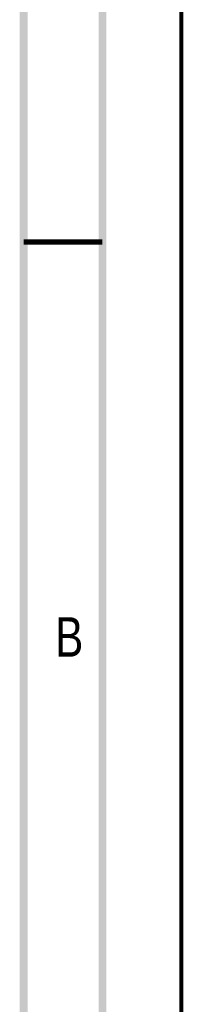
# Model space of a CAD drawing. Header units: millimetres. Extents: x 0 to 420, y 0 to 297.
# Tile 30 of 31: x 410 to 420, y 199 to 262. Entities that reach past the tile are written whole.
import ezdxf

# ---------------------------------------------------------------- set-up
doc = ezdxf.new("R2010")
doc.units = ezdxf.units.MM
doc.header["$LTSCALE"] = 23.1
doc.layers.add('T-EM12-T00-200-LINE_DXF_FORMAT', color=7, linetype='CONTINUOUS')
doc.styles.get("Standard").update_dxf_attribs({"font": 'txt', "width": 0.8})

msp = doc.modelspace()

# ---------------------------------------------------------------- linework, layer by layer
at = {"layer": 'T-EM12-T00-200-LINE_DXF_FORMAT', "color": 9, "linetype": 'Continuous', "const_width": 0.25}
msp.add_lwpolyline([(420, 0), (420, 297)], dxfattribs=at)
at = {"layer": 'T-EM12-T00-200-LINE_DXF_FORMAT', "color": 7, "linetype": 'Continuous'}
for points, const_width in [([(415, 8), (415, 292)], 0.5), ([(410, 13), (410, 287)], 0.5), ([(410, 247.5), (415, 247.5)], 0.35)]:
    msp.add_lwpolyline(points, dxfattribs=dict(at, const_width=const_width))

# ---------------------------------------------------------------- texts
at = {"layer": 'T-EM12-T00-200-LINE_DXF_FORMAT', "color": 5, "linetype": 'Continuous', "insert": (412, 223.7288), "char_height": 2.5, "width": 2.946429, "attachment_point": 1, "line_spacing_factor": 0.9}
msp.add_mtext('B', dxfattribs=at)

doc.saveas('drawing.dxf')
